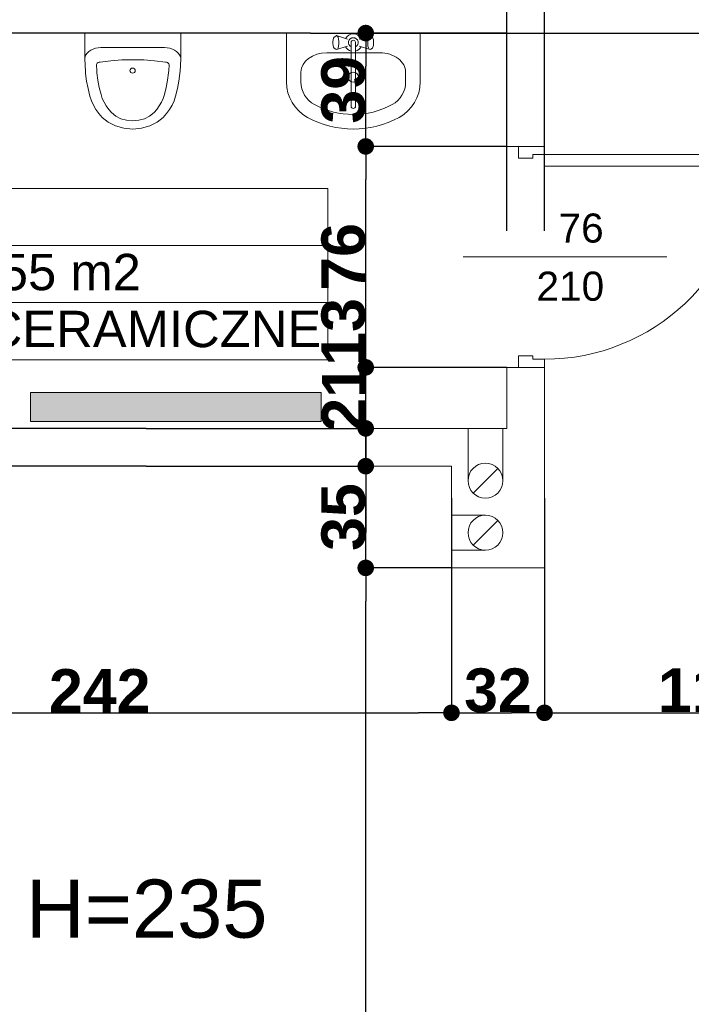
# Model space of a CAD drawing. Header units: millimetres. Extents: x 183299 to 1018155, y -286688 to 171278.
# Tile 38 of 100: x 372524 to 374835, y -89300 to -85913. Entities that reach past the tile are written whole.
import ezdxf
from ezdxf.enums import TextEntityAlignment as Align

# ---------------------------------------------------------------- set-up
doc = ezdxf.new("R2010")
doc.units = ezdxf.units.MM
doc.header["$MEASUREMENT"] = 0
for name, color, linetype in [('Drzwi ArchiCAD', 7, 'Continuous'), ('Elementy Modelu - Strefy', 7, 'Continuous'), ('inwentaryzacja_sciany', 7, 'Continuous'), ('inwentaryzacja_wyposazenie_sanitarne', 7, 'Continuous'), ('Konstrukcja - Słupy', 7, 'Continuous'), ('Wymiarowanie - Ogólne', 7, 'Continuous'), ('Znaczniki Drzwi', 7, 'Continuous')]:
    doc.layers.add(name, color=color, linetype=linetype)
for name, color, linetype, lineweight in [('Drzwi ArchiCAD_Nr_Pióra__1', 7, 'Continuous', 13), ('Elementy Modelu - Strefy_Nr_Pióra__6', 250, 'Continuous', 18), ('grzejniki_Nr_Pióra__20', 1, 'Continuous', 0), ('inwentaryzacja_opisy_Nr_Pióra__20', 1, 'Continuous', 0), ('inwentaryzacja_sciany_Nr_Pióra__1', 7, 'Continuous', 13), ('inwentaryzacja_wentylacja_Nr_Pióra__20', 1, 'Continuous', 0), ('inwentaryzacja_wyposazenie_sanitarne_Nr_Pióra__1', 7, 'Continuous', 13), ('Konstrukcja - Słupy_Nr_Pióra__1', 7, 'Continuous', 13), ('Znaczniki Drzwi_Nr_Pióra__1', 7, 'Continuous', 13), ('Znaczniki Drzwi_Nr_Pióra__7', 7, 'Continuous', 35)]:
    doc.layers.add(name, color=color, linetype=linetype, lineweight=lineweight)
doc.layers.add('Drzwi ArchiCAD_Nr_Pióra__23', color=7, linetype='Continuous', lineweight=20, true_color=0xff6600)
doc.layers.add('Drzwi ArchiCAD_Nr_Pióra__3', color=7, linetype='Continuous', lineweight=18, true_color=0xff6600)
doc.styles.add('GENERATED_STYLE_1', font='arial.ttf')
doc.styles.add('GENERATED_STYLE_2', font='arialbd.ttf')
doc.styles.get("Standard").update_dxf_attribs({"font": 'txt', "bigfont": 'BIGFONT.SHX'})
doc.dimstyles.new('GENERATED_STYLE__1', dxfattribs={"dimtxt": 150, "dimasz": 114, "dimexe": 0.18, "dimexo": 0, "dimgap": 0.09, "dimtad": 1, "dimtih": 1, "dimtoh": 1, "dimdec": 0, "dimlfac": 0.1, "dimzin": 0, "dimdsep": 46, "dimtxsty": 'GENERATED_STYLE_2', "dimblk": 'ARROWHEAD_11', "dimblk1": 'ARROWHEAD_11', "dimblk2": 'ARROWHEAD_11', "dimcen": 0.09, "dimclrd": 256, "dimclre": 256, "dimclrt": 256, "dimazin": 0, "dimtfac": 1, "dimtdec": 4, "dimtmove": 0, "dimatfit": 3, "dimfxl": 1, "dimtolj": 1, "dimtzin": 0, "dimarcsym": 0})
doc.dimstyles.new('GENERATED_STYLE__2', dxfattribs={"dimtxt": 150, "dimasz": 114, "dimexe": 0.18, "dimexo": 0, "dimgap": 0.09, "dimtad": 1, "dimdec": 0, "dimlfac": 0.1, "dimzin": 0, "dimdsep": 46, "dimtxsty": 'GENERATED_STYLE_2', "dimblk": 'ARROWHEAD_11', "dimblk1": 'ARROWHEAD_11', "dimblk2": 'ARROWHEAD_11', "dimcen": 0.09, "dimclrd": 256, "dimclre": 256, "dimclrt": 256, "dimazin": 0, "dimtfac": 1, "dimtdec": 4, "dimtmove": 0, "dimatfit": 3, "dimfxl": 1, "dimtolj": 1, "dimtzin": 0, "dimarcsym": 0})

# ---------------------------------------------------------------- blocks, each defined once
blk = doc.blocks.new('WC_J.2_169_2', base_point=(197472.7, -86789.5))
at = {"layer": 'Elementy Modelu - Strefy_Nr_Pióra__6', "linetype": 'Continuous'}
for p, q in [((196703.9, -86593), (198241.6, -86593)), ((196703.9, -86789.5), (196703.9, -86593)), ((198241.6, -86593), (198241.6, -86789.5)), ((198241.6, -86789.5), (196703.9, -86789.5)), ((196703.9, -86789.5), (198241.6, -86789.5)), ((196703.9, -86985.9), (196703.9, -86789.5)), ((198241.6, -86789.5), (198241.6, -86985.9)), ((198241.6, -86985.9), (196703.9, -86985.9)), ((196703.9, -86985.9), (198241.6, -86985.9)), ((196703.9, -87182.3), (196703.9, -86985.9)), ((198241.6, -86985.9), (198241.6, -87182.3)), ((198241.6, -87182.3), (196703.9, -87182.3))]:
    blk.add_line(p, q, dxfattribs=at)
at = {"linetype": 'Continuous', "flags": 1}
for tag in ['ROOM_AREA', 'ROOM_PERIM', 'ROOM_WALLS_SURF', 'ROOM_DOORS_SURF', 'ROOM_WINDS_SURF', 'ROOM_BASELEV', 'ROOM_HEIGHT', 'ROOM_NET_AREA', 'ROOM_REDUCED_AREA', 'ROOM_CALC_AREA', 'ROOM_VOLUME']:
    blk.add_attdef(tag, text='', height=2000, dxfattribs=at).set_placement((197472.7, -87822.6), align=Align.BOTTOM_LEFT)
at = {"layer": 'Elementy Modelu - Strefy_Nr_Pióra__6', "linetype": 'Continuous', "insert": (196753.9, -86818), "char_height": 125, "attachment_point": 1, "style": 'GENERATED_STYLE_1'}
blk.add_mtext('{A: 3,55 m2}', dxfattribs=at)
at = {"layer": 'Elementy Modelu - Strefy_Nr_Pióra__6', "style": 'GENERATED_STYLE_1'}
for tag, p in [('ROOM_NAME', (196703.9, -86587.1)), ('ROOM_NUMBER', (196753.9, -86783.6)), ('basec', (196753.9, -87176.4))]:
    blk.add_attdef(tag, text='', height=125, dxfattribs=at).set_placement(p, align=Align.BOTTOM_LEFT)
blk = doc.blocks.new('Ściana_272_2', base_point=(200117.1, -86058.5))
at = {"layer": 'inwentaryzacja_sciany_Nr_Pióra__1', "linetype": 'Continuous'}
for p, q in [((196247.1, -86058.5), (198857.1, -86058.5)), ((198987.1, -86058.5), (200117.1, -86058.5))]:
    blk.add_line(p, q, dxfattribs=at)
blk = doc.blocks.new('Ściana_270_2', base_point=(196247.1, -87418.5))
at = {"layer": 'inwentaryzacja_sciany_Nr_Pióra__1', "linetype": 'Continuous'}
for p, q in [((198667.1, -87418.5), (196247.1, -87418.5)), ((196247.1, -87548.5), (198667.1, -87548.5))]:
    blk.add_line(p, q, dxfattribs=at)
blk = doc.blocks.new('Ściana_269_2', base_point=(198987.1, -87898.5))
at = {"layer": 'inwentaryzacja_sciany_Nr_Pióra__1', "linetype": 'Continuous'}
for p, q in [((198857.1, -87418.5), (198667.1, -87418.5)), ((198987.1, -87898.5), (198987.1, -87418.5)), ((198667.1, -87548.5), (198667.1, -87898.5)), ((198667.1, -87898.5), (198987.1, -87898.5))]:
    blk.add_line(p, q, dxfattribs=at)
blk = doc.blocks.new('D1 Drzwi proste 12_132')
at = {"layer": 'Drzwi ArchiCAD_Nr_Pióra__1', "linetype": 'Continuous'}
for p, q in [((-380, 0), (-380, -90)), ((380, 0), (380, -90))]:
    blk.add_line(p, q, dxfattribs=at)
at = {"layer": 'Drzwi ArchiCAD_Nr_Pióra__23', "linetype": 'Continuous'}
for p, q in [((-352, 0), (-380, 0)), ((-380, 0), (-380, -90)), ((-352, -40), (-352, 0)), ((380, 0), (352, 0)), ((352, 0), (352, -40)), ((380, -90), (380, 0)), ((-340, -40), (-352, -40)), ((-340, -90), (-340, -40)), ((352, -40), (340, -40)), ((340, -40), (340, -90)), ((-380, -90), (-340, -90)), ((340, -90), (380, -90))]:
    blk.add_line(p, q, dxfattribs=at)
at = {"layer": 'Drzwi ArchiCAD_Nr_Pióra__3', "linetype": 'Continuous'}
for p, q in [((352, 704), (312, 704)), ((312, 704), (312, 0)), ((352, 0), (352, 704)), ((312, 0), (352, 0))]:
    blk.add_line(p, q, dxfattribs=at)
blk.add_arc((352, 0), 704, 93.2572, 180, dxfattribs=at)
blk = doc.blocks.new('Znacznik O 12_157')
at = {"layer": 'Znaczniki Drzwi_Nr_Pióra__1', "linetype": 'Continuous'}
blk.add_line((0, -551.4), (0, 150), dxfattribs=at)
at = {"layer": 'Znaczniki Drzwi_Nr_Pióra__7', "linetype": 'Continuous', "char_height": 100, "attachment_point": 7, "rotation": 270, "style": 'GENERATED_STYLE_1'}
for s, insert in [('{210}', (-152.1, -102.3)), ('{76}', (47.9, -178.2))]:
    blk.add_mtext(s, dxfattribs=dict(at, insert=insert))
blk = doc.blocks.new('Ściana_266_2', base_point=(198987.1, -87418.5))
at = {"layer": 'inwentaryzacja_sciany_Nr_Pióra__1', "linetype": 'Continuous'}
for p, q in [((198857.1, -86058.5), (198857.1, -86448.5)), ((198987.1, -86448.5), (198987.1, -86058.5)), ((198897.1, -86448.5), (198857.1, -86448.5)), ((198987.1, -86448.5), (198897.1, -86448.5)), ((198897.1, -87208.5), (198857.1, -87208.5)), ((198857.1, -87208.5), (198857.1, -87418.5)), ((198987.1, -87208.5), (198897.1, -87208.5)), ((198987.1, -87418.5), (198987.1, -87208.5))]:
    blk.add_line(p, q, dxfattribs=at)
at = {"layer": 'Drzwi ArchiCAD', "linetype": 'Continuous', "xscale": -1, "rotation": 270}
blk.add_blockref('D1 Drzwi proste 12_132', (198987.1, -86828.5), dxfattribs=at)
at = {"layer": 'Znaczniki Drzwi', "rotation": 90}
blk.add_blockref('Znacznik O 12_157', (198857.1, -86828.5), dxfattribs=at)
blk = doc.blocks.new('Słup_283_2', base_point=(198783.9, -87777.3))
at = {"layer": 'Konstrukcja - Słupy_Nr_Pióra__1', "linetype": 'Continuous'}
blk.add_line((198741.4, -87819.7), (198826.3, -87734.8), dxfattribs=at)
blk.add_circle((198783.9, -87777.3), 60, dxfattribs=at)
blk = doc.blocks.new('Słup_284_2', base_point=(198783.9, -87598.5))
at = {"layer": 'Konstrukcja - Słupy_Nr_Pióra__1', "linetype": 'Continuous'}
blk.add_line((198741.4, -87640.9), (198826.3, -87556), dxfattribs=at)
blk.add_circle((198783.9, -87598.5), 60, dxfattribs=at)
blk = doc.blocks.new('Umywalka 01 12_18')
at = {"layer": 'inwentaryzacja_wyposazenie_sanitarne_Nr_Pióra__1', "linetype": 'Continuous'}
for p, q in [((-230, 0), (-230, -168)), ((230, 0), (-230, 0)), ((230, 0), (230, -168)), ((-69.1, -22.7), (-70, -29.2)), ((-70, -29.2), (-70, -36.2)), ((-67.6, -17.4), (-69.1, -22.7)), ((-65.6, -13.9), (-67.6, -17.4)), ((-60.4, -10.1), (-65.6, -13.9)), ((-57.6, -8.7), (-60.4, -10.1)), ((-54.8, -10.1), (-57.6, -8.7)), ((-20.1, -20.7), (-57.6, -8.7)), ((-52.3, -14.3), (-54.8, -10.1)), ((-50.5, -20.7), (-52.3, -14.3)), ((-49.5, -28.5), (-50.5, -20.7)), ((-49.5, -36.9), (-49.5, -28.5)), ((-7.9, -31.3), (-7.9, -251.6)), ((7.9, -251.6), (7.9, -31.3)), ((20.1, -20.7), (57.6, -8.7)), ((50.5, -20.7), (49.5, -28.5)), ((49.5, -28.5), (49.5, -36.9)), ((52.3, -14.3), (50.5, -20.7)), ((54.8, -10.1), (52.3, -14.3)), ((57.6, -8.7), (54.8, -10.1)), ((60.4, -10.1), (57.6, -8.7)), ((60.4, -10.1), (65.6, -13.9)), ((67.6, -17.4), (65.6, -13.9)), ((69.1, -22.7), (67.6, -17.4)), ((70, -29.2), (69.1, -22.7)), ((70, -36.2), (70, -29.2)), ((-91.1, -67.7), (-91.1, -67.7)), ((91.1, -67.7), (-91.1, -67.7)), ((-70, -36.2), (-69.1, -42.7)), ((-69.1, -42.7), (-67.6, -48)), ((-67.6, -48), (-65.6, -51.5)), ((-60.4, -55.3), (-65.6, -51.5)), ((-60.4, -55.3), (-57.6, -56.7)), ((-20.1, -44.7), (-57.6, -56.7)), ((-57.6, -56.7), (-54.8, -55.3)), ((-54.8, -55.3), (-52.3, -51.1)), ((-52.3, -51.1), (-50.5, -44.7)), ((-50.5, -44.7), (-49.5, -36.9)), ((20.1, -44.7), (57.6, -56.7)), ((49.5, -36.9), (50.5, -44.7)), ((50.5, -44.7), (52.3, -51.1)), ((52.3, -51.1), (54.8, -55.3)), ((54.8, -55.3), (57.6, -56.7)), ((57.6, -56.7), (60.4, -55.3)), ((60.4, -55.3), (65.6, -51.5)), ((65.6, -51.5), (67.6, -48)), ((67.6, -48), (69.1, -42.7)), ((69.1, -42.7), (70, -36.2)), ((-180, -134.4), (-180, -168)), ((180, -134.4), (180, -168))]:
    blk.add_line(p, q, dxfattribs=at)
blk.add_circle((0, -151.9), 17.5, dxfattribs=at)
for centre, radius, start, end in [((0, -32.7), 30, 27.9765, 152.0235), ((0, -32.7), 16.8, 298.0549, 241.9451), ((0, -32.7), 8, 10, 170), ((0, -32.7), 30, 207.9765, 254.7747), ((0, -32.7), 30, 285.2253, 332.0235), ((-91.1, -168), 138.9, 180, 241.5254), ((-91.1, -168), 88.9, 180, 241.5254), ((91.1, -168), 88.9, 298.4746, 0), ((91.1, -168), 138.9, 298.4746, 0), ((0, 0), 280, 241.5254, 298.4746), ((0, -251.6), 7.88, 180, 0), ((0, 0), 330, 241.5254, 298.4746)]:
    blk.add_arc(centre, radius, start, end, dxfattribs=at)
for centre, major_axis, start_param, end_param in [((-91.1, -134.4), (88.9, 0), 1.570796, 3.141593), ((91.1, -134.4), (-88.9, 0), 3.141593, 4.712389)]:
    blk.add_ellipse(centre, major_axis=major_axis, ratio=0.750558, start_param=start_param, end_param=end_param, dxfattribs=at)
blk = doc.blocks.new('Pisuar 01 12_4')
at = {"layer": 'inwentaryzacja_wyposazenie_sanitarne_Nr_Pióra__1', "linetype": 'Continuous'}
for p, q in [((0, 330.2), (0, 306.4)), ((0, 330.2), (330.2, 330.2)), ((0, 306.4), (0, 283.4)), ((330.2, 330.2), (330.2, 286.8)), ((0, 283.4), (0, 279.1)), ((0, 279.1), (0, 246)), ((14.2, 267), (21, 271.6)), ((21, 271.6), (28.8, 275.4)), ((28.8, 275.4), (37.3, 278.1)), ((37.3, 278.1), (46.4, 279.8)), ((46.4, 279.8), (55.7, 280.3)), ((55.7, 280.3), (274.4, 280.3)), ((274.4, 280.3), (283.8, 279.8)), ((283.8, 279.8), (292.8, 278.1)), ((292.8, 278.1), (301.4, 275.4)), ((301.4, 275.4), (309.2, 271.6)), ((309.2, 271.6), (316, 267)), ((330.2, 286.8), (330.2, 279.1)), ((330.2, 279.1), (330.2, 246)), ((0, 242.7), (1.3, 249.3)), ((0, 246), (0, 242.7)), ((0, 242.7), (0.9, 218.2)), ((1.3, 249.3), (4.2, 255.7)), ((4.2, 255.7), (8.5, 261.7)), ((8.5, 261.7), (14.2, 267)), ((89.8, 235.1), (127.4, 237.8)), ((127.4, 237.8), (138, 238)), ((138, 238), (192.1, 238)), ((192.1, 238), (202.8, 237.8)), ((202.8, 237.8), (240.4, 235.1)), ((316, 267), (321.6, 261.7)), ((321.6, 261.7), (326, 255.7)), ((326, 255.7), (328.8, 249.3)), ((328.8, 249.3), (330.2, 242.7)), ((329.3, 218.2), (330.1, 243.1)), ((330.2, 246), (330.2, 242.7)), ((0.9, 218.2), (2.3, 199.6)), ((39.9, 219.3), (40.2, 221.9)), ((41.3, 201.2), (39.9, 219.3)), ((40.2, 221.9), (41.4, 224.4)), ((41.4, 224.4), (43.3, 226.6)), ((43.3, 226.6), (45.9, 228.5)), ((45.9, 228.5), (49.1, 229.8)), ((49.1, 229.8), (52.5, 230.6)), ((52.5, 230.6), (89.8, 235.1)), ((240.4, 235.1), (277.7, 230.6)), ((277.7, 230.6), (281.1, 229.8)), ((281.1, 229.8), (284.3, 228.5)), ((284.3, 228.5), (286.9, 226.6)), ((286.9, 226.6), (288.8, 224.4)), ((288.8, 224.4), (290, 221.9)), ((290.3, 219.3), (288.9, 201.2)), ((290, 221.9), (290.3, 219.3)), ((327.9, 199.6), (329.3, 218.2)), ((2.3, 199.6), (3.1, 191)), ((3.1, 191), (6.6, 165)), ((42, 193.2), (41.3, 201.2)), ((45.4, 168.2), (42, 193.2)), ((288.2, 193.2), (284.8, 168.2)), ((288.9, 201.2), (288.2, 193.2)), ((323.6, 165), (327.1, 191)), ((327.1, 191), (327.9, 199.6)), ((6.6, 165), (11.5, 139.1)), ((11.5, 139.1), (17.7, 113.4)), ((50.1, 143.4), (45.4, 168.2)), ((56, 119), (50.1, 143.4)), ((280.1, 143.4), (274.2, 119)), ((284.8, 168.2), (280.1, 143.4)), ((312.5, 113.4), (318.7, 139.1)), ((318.7, 139.1), (323.6, 165)), ((17.7, 113.4), (22.8, 97.7)), ((60.4, 105.3), (56, 119)), ((66.3, 92.2), (60.4, 105.3)), ((269.8, 105.3), (263.9, 92.2)), ((274.2, 119), (269.8, 105.3)), ((307.4, 97.7), (312.5, 113.4)), ((22.8, 97.7), (29.7, 82.5)), ((29.7, 82.5), (38.3, 67.7)), ((73.7, 79.6), (66.3, 92.2)), ((82.4, 67.4), (73.7, 79.6)), ((256.5, 79.6), (247.8, 67.4)), ((263.9, 92.2), (256.5, 79.6)), ((291.9, 67.7), (300.5, 82.5)), ((300.5, 82.5), (307.4, 97.7)), ((38.3, 67.7), (48.5, 53.5)), ((48.5, 53.5), (60.3, 40)), ((60.3, 40), (80.8, 23.3)), ((91.7, 56.8), (82.4, 67.4)), ((107, 44.3), (91.7, 56.8)), ((124.5, 35.6), (107, 44.3)), ((144.2, 30.1), (124.5, 35.6)), ((205.7, 35.6), (186, 30.1)), ((223.2, 44.3), (205.7, 35.6)), ((238.5, 56.8), (223.2, 44.3)), ((247.8, 67.4), (238.5, 56.8)), ((249.4, 23.3), (269.9, 40)), ((269.9, 40), (281.7, 53.5)), ((281.7, 53.5), (291.9, 67.7)), ((80.8, 23.3), (106, 10.6)), ((106, 10.6), (134.7, 2.7)), ((134.7, 2.7), (165.1, 0)), ((165.1, 28.3), (144.2, 30.1)), ((186, 30.1), (165.1, 28.3)), ((165.1, 0), (195.5, 2.7)), ((195.5, 2.7), (224.2, 10.6)), ((224.2, 10.6), (249.4, 23.3))]:
    blk.add_line(p, q, dxfattribs=at)
blk.add_ellipse((165.5, 201), major_axis=(9.27, 0), ratio=0.93164, dxfattribs=at)
blk = doc.blocks.new('ARROWHEAD_11')
at = {"linetype": 'Continuous'}
blk.add_line((0, 0), (-1, 0), dxfattribs=at)
at = {"linetype": 'Continuous', "const_width": 0.25, "flags": 128}
blk.add_lwpolyline([(-0.125, 0, 1), (0.125, 0, 1)], format="xyb", close=True, dxfattribs=at)
blk = doc.blocks.new('*D6896')
at = {"layer": 'Defpoints', "color": 0}
for p in [(369911.2, -87449), (372959.9, -87449), (373019.9, -91329)]:
    blk.add_point(p, dxfattribs=at)
at = {"layer": 'Wymiarowanie - Ogólne', "linetype": 'Continuous', "lineweight": -2}
for p, q in [((372959.9, -87449), (369911, -87449)), ((369911.2, -91215), (369911.2, -87563)), ((373019.9, -91329), (369911, -91329))]:
    blk.add_line(p, q, dxfattribs=at)
at = {"layer": 'Wymiarowanie - Ogólne', "lineweight": -2, "xscale": 114, "yscale": 114, "zscale": 114}
for p, rotation in [((369911.2, -87449), 90), ((369911.2, -91329), 270)]:
    blk.add_blockref('ARROWHEAD_11', p, dxfattribs=dict(at, rotation=rotation))
at = {"layer": 'Wymiarowanie - Ogólne', "insert": (369834.4, -89389), "char_height": 150, "attachment_point": 5, "rotation": 90, "style": 'GENERATED_STYLE_2'}
blk.add_mtext('\\A1;388', dxfattribs=at)
blk = doc.blocks.new('*D6897')
at = {"layer": 'Defpoints', "color": 0}
for p in [(369911.2, -87319), (372959.9, -87319), (372959.9, -87449)]:
    blk.add_point(p, dxfattribs=at)
at = {"layer": 'Wymiarowanie - Ogólne', "linetype": 'Continuous', "lineweight": -2}
for p, q in [((369911.2, -87205), (369911.2, -86883.6)), ((372959.9, -87319), (369911, -87319)), ((369911.2, -87449), (369911.2, -87319)), ((372959.9, -87449), (369911, -87449)), ((369911.2, -87563), (369911.2, -87677))]:
    blk.add_line(p, q, dxfattribs=at)
at = {"layer": 'Wymiarowanie - Ogólne', "lineweight": -2, "xscale": 114, "yscale": 114, "zscale": 114}
for p, rotation in [((369911.2, -87319), 270), ((369911.2, -87449), 90)]:
    blk.add_blockref('ARROWHEAD_11', p, dxfattribs=dict(at, rotation=rotation))
at = {"layer": 'Wymiarowanie - Ogólne', "insert": (369834.6, -86987.3), "char_height": 150, "attachment_point": 5, "rotation": 90, "style": 'GENERATED_STYLE_2'}
blk.add_mtext('\\A1;13', dxfattribs=at)
blk = doc.blocks.new('*D6898')
at = {"layer": 'Defpoints', "color": 0}
for p in [(369911.2, -85959), (373524.9, -85959), (372959.9, -87319)]:
    blk.add_point(p, dxfattribs=at)
at = {"layer": 'Wymiarowanie - Ogólne', "linetype": 'Continuous', "lineweight": -2}
for p, q in [((373524.9, -85959), (369911, -85959)), ((369911.2, -87205), (369911.2, -86073)), ((372959.9, -87319), (369911, -87319))]:
    blk.add_line(p, q, dxfattribs=at)
at = {"layer": 'Wymiarowanie - Ogólne', "lineweight": -2, "xscale": 114, "yscale": 114, "zscale": 114}
for p, rotation in [((369911.2, -85959), 90), ((369911.2, -87319), 270)]:
    blk.add_blockref('ARROWHEAD_11', p, dxfattribs=dict(at, rotation=rotation))
at = {"layer": 'Wymiarowanie - Ogólne', "insert": (369834.6, -86639), "char_height": 150, "attachment_point": 5, "rotation": 90, "style": 'GENERATED_STYLE_2'}
blk.add_mtext('\\A1;136', dxfattribs=at)
blk = doc.blocks.new('*D6899')
at = {"layer": 'Defpoints', "color": 0}
for p in [(369911.2, -85499), (373524.9, -85499), (373524.9, -85959)]:
    blk.add_point(p, dxfattribs=at)
at = {"layer": 'Wymiarowanie - Ogólne', "linetype": 'Continuous', "lineweight": -2}
for p, q in [((373524.9, -85499), (369911, -85499)), ((369911.2, -85845), (369911.2, -85613)), ((373524.9, -85959), (369911, -85959))]:
    blk.add_line(p, q, dxfattribs=at)
at = {"layer": 'Wymiarowanie - Ogólne', "lineweight": -2, "xscale": 114, "yscale": 114, "zscale": 114}
for p, rotation in [((369911.2, -85499), 90), ((369911.2, -85959), 270)]:
    blk.add_blockref('ARROWHEAD_11', p, dxfattribs=dict(at, rotation=rotation))
at = {"layer": 'Wymiarowanie - Ogólne', "insert": (369834.6, -85729), "char_height": 150, "attachment_point": 5, "rotation": 90, "style": 'GENERATED_STYLE_2'}
blk.add_mtext('\\A1;46', dxfattribs=at)
blk = doc.blocks.new('*D6907')
at = {"layer": 'Defpoints', "color": 0}
for p in [(374199.9, -84668), (374199.9, -86639), (371589.9, -88874)]:
    blk.add_point(p, dxfattribs=at)
at = {"layer": 'Wymiarowanie - Ogólne', "linetype": 'Continuous', "lineweight": -2}
for p, q in [((371589.9, -88874), (371589.9, -84667.8)), ((371703.9, -84668), (374085.9, -84668)), ((374199.9, -86639), (374199.9, -84667.8))]:
    blk.add_line(p, q, dxfattribs=at)
at = {"layer": 'Wymiarowanie - Ogólne', "lineweight": -2, "xscale": 114, "yscale": 114, "zscale": 114, "rotation": 180}
blk.add_blockref('ARROWHEAD_11', (371589.9, -84668), dxfattribs=at)
at = {"layer": 'Wymiarowanie - Ogólne', "lineweight": -2, "xscale": 114, "yscale": 114, "zscale": 114}
blk.add_blockref('ARROWHEAD_11', (374199.9, -84668), dxfattribs=at)
at = {"layer": 'Wymiarowanie - Ogólne', "insert": (372894.9, -84591.4), "char_height": 150, "attachment_point": 5, "style": 'GENERATED_STYLE_2'}
blk.add_mtext('\\A1;261', dxfattribs=at)
blk = doc.blocks.new('*D6908')
at = {"layer": 'Defpoints', "color": 0}
for p in [(374329.9, -84668), (374199.9, -86639), (374329.9, -86639)]:
    blk.add_point(p, dxfattribs=at)
at = {"layer": 'Wymiarowanie - Ogólne', "linetype": 'Continuous', "lineweight": -2}
for p, q in [((374085.9, -84668), (373971.9, -84668)), ((374199.9, -86639), (374199.9, -84667.8)), ((374199.9, -84668), (374329.9, -84668)), ((374329.9, -86639), (374329.9, -84667.8)), ((374443.9, -84668), (374765.4, -84668))]:
    blk.add_line(p, q, dxfattribs=at)
at = {"layer": 'Wymiarowanie - Ogólne', "lineweight": -2, "xscale": 114, "yscale": 114, "zscale": 114}
blk.add_blockref('ARROWHEAD_11', (374199.9, -84668), dxfattribs=at)
at = {"layer": 'Wymiarowanie - Ogólne', "lineweight": -2, "xscale": 114, "yscale": 114, "zscale": 114, "rotation": 180}
blk.add_blockref('ARROWHEAD_11', (374329.9, -84668), dxfattribs=at)
at = {"layer": 'Wymiarowanie - Ogólne', "insert": (374661.7, -84591.4), "char_height": 150, "attachment_point": 5, "style": 'GENERATED_STYLE_2'}
blk.add_mtext('\\A1;13', dxfattribs=at)
blk = doc.blocks.new('*D6909')
at = {"layer": 'Defpoints', "color": 0}
for p in [(375459.9, -84668), (374329.9, -86639), (375459.9, -88874)]:
    blk.add_point(p, dxfattribs=at)
at = {"layer": 'Wymiarowanie - Ogólne', "linetype": 'Continuous', "lineweight": -2}
for p, q in [((374329.9, -86639), (374329.9, -84667.8)), ((374443.9, -84668), (375345.9, -84668)), ((375459.9, -88874), (375459.9, -84667.8))]:
    blk.add_line(p, q, dxfattribs=at)
at = {"layer": 'Wymiarowanie - Ogólne', "lineweight": -2, "xscale": 114, "yscale": 114, "zscale": 114, "rotation": 180}
blk.add_blockref('ARROWHEAD_11', (374329.9, -84668), dxfattribs=at)
at = {"layer": 'Wymiarowanie - Ogólne', "lineweight": -2, "xscale": 114, "yscale": 114, "zscale": 114}
blk.add_blockref('ARROWHEAD_11', (375459.9, -84668), dxfattribs=at)
at = {"layer": 'Wymiarowanie - Ogólne', "insert": (374894.9, -84591.4), "char_height": 150, "attachment_point": 5, "style": 'GENERATED_STYLE_2'}
blk.add_mtext('\\A1;113', dxfattribs=at)
blk = doc.blocks.new('*D6911')
at = {"layer": 'Defpoints', "color": 0}
for p in [(375919.9, -84368), (371129.9, -88874), (375919.9, -88874)]:
    blk.add_point(p, dxfattribs=at)
at = {"layer": 'Wymiarowanie - Ogólne', "linetype": 'Continuous', "lineweight": -2}
for p, q in [((371129.9, -88874), (371129.9, -84367.8)), ((371243.9, -84368), (375805.9, -84368)), ((375919.9, -88874), (375919.9, -84367.8))]:
    blk.add_line(p, q, dxfattribs=at)
at = {"layer": 'Wymiarowanie - Ogólne', "lineweight": -2, "xscale": 114, "yscale": 114, "zscale": 114, "rotation": 180}
blk.add_blockref('ARROWHEAD_11', (371129.9, -84368), dxfattribs=at)
at = {"layer": 'Wymiarowanie - Ogólne', "lineweight": -2, "xscale": 114, "yscale": 114, "zscale": 114}
blk.add_blockref('ARROWHEAD_11', (375919.9, -84368), dxfattribs=at)
at = {"layer": 'Wymiarowanie - Ogólne', "insert": (373524.9, -84291.2), "char_height": 150, "attachment_point": 5, "style": 'GENERATED_STYLE_2'}
blk.add_mtext('\\A1;479', dxfattribs=at)
blk = doc.blocks.new('*D6913')
at = {"layer": 'Defpoints', "color": 0}
for p in [(373524.9, -85959), (377024.1, -85959), (374954.9, -91419)]:
    blk.add_point(p, dxfattribs=at)
at = {"layer": 'Wymiarowanie - Ogólne', "linetype": 'Continuous', "lineweight": -2}
for p, q in [((373524.9, -85959), (377024.3, -85959)), ((377024.1, -91305), (377024.1, -86073)), ((374954.9, -91419), (377024.3, -91419))]:
    blk.add_line(p, q, dxfattribs=at)
at = {"layer": 'Wymiarowanie - Ogólne', "lineweight": -2, "xscale": 114, "yscale": 114, "zscale": 114}
for p, rotation in [((377024.1, -85959), 90), ((377024.1, -91419), 270)]:
    blk.add_blockref('ARROWHEAD_11', p, dxfattribs=dict(at, rotation=rotation))
at = {"layer": 'Wymiarowanie - Ogólne', "insert": (376947.5, -88689), "char_height": 150, "attachment_point": 5, "rotation": 90, "style": 'GENERATED_STYLE_2'}
blk.add_mtext('\\A1;546', dxfattribs=at)
blk = doc.blocks.new('*D6914')
at = {"layer": 'Defpoints', "color": 0}
for p in [(373524.9, -85499), (377024.1, -85499), (373524.9, -85959)]:
    blk.add_point(p, dxfattribs=at)
at = {"layer": 'Wymiarowanie - Ogólne', "linetype": 'Continuous', "lineweight": -2}
for p, q in [((373524.9, -85499), (377024.3, -85499)), ((377024.1, -85845), (377024.1, -85613)), ((373524.9, -85959), (377024.3, -85959))]:
    blk.add_line(p, q, dxfattribs=at)
at = {"layer": 'Wymiarowanie - Ogólne', "lineweight": -2, "xscale": 114, "yscale": 114, "zscale": 114}
for p, rotation in [((377024.1, -85499), 90), ((377024.1, -85959), 270)]:
    blk.add_blockref('ARROWHEAD_11', p, dxfattribs=dict(at, rotation=rotation))
at = {"layer": 'Wymiarowanie - Ogólne', "insert": (376947.5, -85729), "char_height": 150, "attachment_point": 5, "rotation": 90, "style": 'GENERATED_STYLE_2'}
blk.add_mtext('\\A1;46', dxfattribs=at)
blk = doc.blocks.new('*D6920')
at = {"layer": 'Defpoints', "color": 0}
for p in [(371589.9, -88874), (375459.9, -88874), (375459.9, -93481.8)]:
    blk.add_point(p, dxfattribs=at)
at = {"layer": 'Wymiarowanie - Ogólne', "linetype": 'Continuous', "lineweight": -2}
for p, q in [((371589.9, -88874), (371589.9, -93482)), ((375459.9, -88874), (375459.9, -93482)), ((371703.9, -93481.8), (375345.9, -93481.8))]:
    blk.add_line(p, q, dxfattribs=at)
at = {"layer": 'Wymiarowanie - Ogólne', "lineweight": -2, "xscale": 114, "yscale": 114, "zscale": 114, "rotation": 180}
blk.add_blockref('ARROWHEAD_11', (371589.9, -93481.8), dxfattribs=at)
at = {"layer": 'Wymiarowanie - Ogólne', "lineweight": -2, "xscale": 114, "yscale": 114, "zscale": 114}
blk.add_blockref('ARROWHEAD_11', (375459.9, -93481.8), dxfattribs=at)
at = {"layer": 'Wymiarowanie - Ogólne', "insert": (373524.9, -93405), "char_height": 150, "attachment_point": 5, "style": 'GENERATED_STYLE_2'}
blk.add_mtext('\\A1;387', dxfattribs=at)
blk = doc.blocks.new('*D6928')
at = {"layer": 'Defpoints', "color": 0}
for p in [(371589.9, -87449), (374009.9, -87559), (374009.9, -88297.5)]:
    blk.add_point(p, dxfattribs=at)
at = {"layer": 'Wymiarowanie - Ogólne', "linetype": 'Continuous', "lineweight": -2}
for p, q in [((371589.9, -87449), (371589.9, -88297.7)), ((374009.9, -87559), (374009.9, -88297.7)), ((371703.9, -88297.5), (373895.9, -88297.5))]:
    blk.add_line(p, q, dxfattribs=at)
at = {"layer": 'Wymiarowanie - Ogólne', "lineweight": -2, "xscale": 114, "yscale": 114, "zscale": 114, "rotation": 180}
blk.add_blockref('ARROWHEAD_11', (371589.9, -88297.5), dxfattribs=at)
at = {"layer": 'Wymiarowanie - Ogólne', "lineweight": -2, "xscale": 114, "yscale": 114, "zscale": 114}
blk.add_blockref('ARROWHEAD_11', (374009.9, -88297.5), dxfattribs=at)
at = {"layer": 'Wymiarowanie - Ogólne', "insert": (372799.9, -88222.2), "char_height": 150, "attachment_point": 5, "style": 'GENERATED_STYLE_2'}
blk.add_mtext('\\A1;242', dxfattribs=at)
blk = doc.blocks.new('*D6929')
at = {"layer": 'Defpoints', "color": 0}
for p in [(374009.9, -87559), (374329.9, -87559), (374329.9, -88297.5)]:
    blk.add_point(p, dxfattribs=at)
at = {"layer": 'Wymiarowanie - Ogólne', "linetype": 'Continuous', "lineweight": -2}
for p, q in [((374009.9, -87559), (374009.9, -88297.7)), ((374329.9, -87559), (374329.9, -88297.7)), ((374123.9, -88297.5), (374215.9, -88297.5))]:
    blk.add_line(p, q, dxfattribs=at)
at = {"layer": 'Wymiarowanie - Ogólne', "lineweight": -2, "xscale": 114, "yscale": 114, "zscale": 114, "rotation": 180}
blk.add_blockref('ARROWHEAD_11', (374009.9, -88297.5), dxfattribs=at)
at = {"layer": 'Wymiarowanie - Ogólne', "lineweight": -2, "xscale": 114, "yscale": 114, "zscale": 114}
blk.add_blockref('ARROWHEAD_11', (374329.9, -88297.5), dxfattribs=at)
at = {"layer": 'Wymiarowanie - Ogólne', "insert": (374169.9, -88220.9), "char_height": 150, "attachment_point": 5, "style": 'GENERATED_STYLE_2'}
blk.add_mtext('\\A1;32', dxfattribs=at)
blk = doc.blocks.new('*D6930')
at = {"layer": 'Defpoints', "color": 0}
for p in [(375459.9, -85959), (374329.9, -87559), (375459.9, -88297.5)]:
    blk.add_point(p, dxfattribs=at)
at = {"layer": 'Wymiarowanie - Ogólne', "linetype": 'Continuous', "lineweight": -2}
for p, q in [((375459.9, -85959), (375459.9, -88297.7)), ((374329.9, -87559), (374329.9, -88297.7)), ((374443.9, -88297.5), (375345.9, -88297.5))]:
    blk.add_line(p, q, dxfattribs=at)
at = {"layer": 'Wymiarowanie - Ogólne', "lineweight": -2, "xscale": 114, "yscale": 114, "zscale": 114, "rotation": 180}
blk.add_blockref('ARROWHEAD_11', (374329.9, -88297.5), dxfattribs=at)
at = {"layer": 'Wymiarowanie - Ogólne', "lineweight": -2, "xscale": 114, "yscale": 114, "zscale": 114}
blk.add_blockref('ARROWHEAD_11', (375459.9, -88297.5), dxfattribs=at)
at = {"layer": 'Wymiarowanie - Ogólne', "insert": (374894.9, -88220.9), "char_height": 150, "attachment_point": 5, "style": 'GENERATED_STYLE_2'}
blk.add_mtext('\\A1;113', dxfattribs=at)
blk = doc.blocks.new('*D6931')
at = {"layer": 'Defpoints', "color": 0}
for p in [(373714.9, -87799), (374009.9, -87799), (373779.9, -91329)]:
    blk.add_point(p, dxfattribs=at)
at = {"layer": 'Wymiarowanie - Ogólne', "linetype": 'Continuous', "lineweight": -2}
for p, q in [((374009.9, -87799), (373714.8, -87799)), ((373714.9, -91215), (373714.9, -87913)), ((373779.9, -91329), (373714.8, -91329))]:
    blk.add_line(p, q, dxfattribs=at)
at = {"layer": 'Wymiarowanie - Ogólne', "lineweight": -2, "xscale": 114, "yscale": 114, "zscale": 114}
for p, rotation in [((373714.9, -87799), 90), ((373714.9, -91329), 270)]:
    blk.add_blockref('ARROWHEAD_11', p, dxfattribs=dict(at, rotation=rotation))
at = {"layer": 'Wymiarowanie - Ogólne', "insert": (373638.4, -89564), "char_height": 150, "attachment_point": 5, "rotation": 90, "style": 'GENERATED_STYLE_2'}
blk.add_mtext('\\A1;353', dxfattribs=at)
blk = doc.blocks.new('*D6932')
at = {"layer": 'Defpoints', "color": 0}
for p in [(372959.9, -87449), (373714.9, -87449), (374009.9, -87799)]:
    blk.add_point(p, dxfattribs=at)
at = {"layer": 'Wymiarowanie - Ogólne', "linetype": 'Continuous', "lineweight": -2}
for p, q in [((372959.9, -87449), (373715.1, -87449)), ((373714.9, -87685), (373714.9, -87563)), ((374009.9, -87799), (373714.8, -87799))]:
    blk.add_line(p, q, dxfattribs=at)
at = {"layer": 'Wymiarowanie - Ogólne', "lineweight": -2, "xscale": 114, "yscale": 114, "zscale": 114}
for p, rotation in [((373714.9, -87449), 90), ((373714.9, -87799), 270)]:
    blk.add_blockref('ARROWHEAD_11', p, dxfattribs=dict(at, rotation=rotation))
at = {"layer": 'Wymiarowanie - Ogólne', "insert": (373638.4, -87624), "char_height": 150, "attachment_point": 5, "rotation": 90, "style": 'GENERATED_STYLE_2'}
blk.add_mtext('\\A1;35', dxfattribs=at)
blk = doc.blocks.new('*D6933')
at = {"layer": 'Defpoints', "color": 0}
for p in [(372959.9, -87319), (373714.9, -87319), (372959.9, -87449)]:
    blk.add_point(p, dxfattribs=at)
at = {"layer": 'Wymiarowanie - Ogólne', "linetype": 'Continuous', "lineweight": -2}
for p, q in [((373714.9, -87205), (373714.9, -86883.6)), ((372959.9, -87319), (373715.1, -87319)), ((373714.9, -87449), (373714.9, -87319)), ((372959.9, -87449), (373715.1, -87449)), ((373714.9, -87563), (373714.9, -87677))]:
    blk.add_line(p, q, dxfattribs=at)
at = {"layer": 'Wymiarowanie - Ogólne', "lineweight": -2, "xscale": 114, "yscale": 114, "zscale": 114}
for p, rotation in [((373714.9, -87319), 270), ((373714.9, -87449), 90)]:
    blk.add_blockref('ARROWHEAD_11', p, dxfattribs=dict(at, rotation=rotation))
at = {"layer": 'Wymiarowanie - Ogólne', "insert": (373638.4, -86987.3), "char_height": 150, "attachment_point": 5, "rotation": 90, "style": 'GENERATED_STYLE_2'}
blk.add_mtext('\\A1;13', dxfattribs=at)
blk = doc.blocks.new('*D6934')
at = {"layer": 'Defpoints', "color": 0}
for p in [(373714.9, -87109), (374199.9, -87109), (372959.9, -87319)]:
    blk.add_point(p, dxfattribs=at)
at = {"layer": 'Wymiarowanie - Ogólne', "linetype": 'Continuous', "lineweight": -2}
for p, q in [((373714.9, -86995), (373714.9, -86881)), ((374199.9, -87109), (373714.8, -87109)), ((373714.9, -87319), (373714.9, -87109)), ((372959.9, -87319), (373715.1, -87319)), ((373714.9, -87433), (373714.9, -87547))]:
    blk.add_line(p, q, dxfattribs=at)
at = {"layer": 'Wymiarowanie - Ogólne', "lineweight": -2, "xscale": 114, "yscale": 114, "zscale": 114}
for p, rotation in [((373714.9, -87109), 270), ((373714.9, -87319), 90)]:
    blk.add_blockref('ARROWHEAD_11', p, dxfattribs=dict(at, rotation=rotation))
at = {"layer": 'Wymiarowanie - Ogólne', "insert": (373639.6, -87214), "char_height": 150, "attachment_point": 5, "rotation": 90, "style": 'GENERATED_STYLE_2'}
blk.add_mtext('\\A1;21', dxfattribs=at)
blk = doc.blocks.new('*D6935')
at = {"layer": 'Defpoints', "color": 0}
for p in [(373714.9, -86349), (374199.9, -86349), (374199.9, -87109)]:
    blk.add_point(p, dxfattribs=at)
at = {"layer": 'Wymiarowanie - Ogólne', "linetype": 'Continuous', "lineweight": -2}
for p, q in [((374199.9, -86349), (373714.8, -86349)), ((373714.9, -86995), (373714.9, -86463)), ((374199.9, -87109), (373714.8, -87109))]:
    blk.add_line(p, q, dxfattribs=at)
at = {"layer": 'Wymiarowanie - Ogólne', "lineweight": -2, "xscale": 114, "yscale": 114, "zscale": 114}
for p, rotation in [((373714.9, -86349), 90), ((373714.9, -87109), 270)]:
    blk.add_blockref('ARROWHEAD_11', p, dxfattribs=dict(at, rotation=rotation))
at = {"layer": 'Wymiarowanie - Ogólne', "insert": (373638.4, -86729), "char_height": 150, "attachment_point": 5, "rotation": 90, "style": 'GENERATED_STYLE_2'}
blk.add_mtext('\\A1;76', dxfattribs=at)
blk = doc.blocks.new('*D6936')
at = {"layer": 'Defpoints', "color": 0}
for p in [(373714.9, -85959), (374199.9, -85959), (374199.9, -86349)]:
    blk.add_point(p, dxfattribs=at)
at = {"layer": 'Wymiarowanie - Ogólne', "linetype": 'Continuous', "lineweight": -2}
for p, q in [((374199.9, -85959), (373714.8, -85959)), ((373714.9, -86235), (373714.9, -86073)), ((374199.9, -86349), (373714.8, -86349))]:
    blk.add_line(p, q, dxfattribs=at)
at = {"layer": 'Wymiarowanie - Ogólne', "lineweight": -2, "xscale": 114, "yscale": 114, "zscale": 114}
for p, rotation in [((373714.9, -85959), 90), ((373714.9, -86349), 270)]:
    blk.add_blockref('ARROWHEAD_11', p, dxfattribs=dict(at, rotation=rotation))
at = {"layer": 'Wymiarowanie - Ogólne', "insert": (373638.2, -86154), "char_height": 150, "attachment_point": 5, "rotation": 90, "style": 'GENERATED_STYLE_2'}
blk.add_mtext('\\A1;39', dxfattribs=at)

msp = doc.modelspace()

# ---------------------------------------------------------------- hatches: boundary and pattern name
at = {"layer": 'inwentaryzacja_wentylacja_Nr_Pióra__20', "linetype": 'Continuous'}
msp.add_hatch(color=256, dxfattribs=at).paths.add_polyline_path([(372562.06385, -87195.63081), (372562.06385, -87295.63081), (373562.06385, -87295.63081), (373562.06385, -87195.63081)], flags=0)

# ---------------------------------------------------------------- linework, layer by layer
at = {"layer": 'grzejniki_Nr_Pióra__20', "linetype": 'Continuous'}
for p, q in [((372562.06385, -87295.63081), (372562.06385, -87195.63081)), ((373562.06385, -87195.63081), (372562.06385, -87195.63081)), ((373562.06385, -87195.63081), (373562.06385, -87295.63081)), ((373562.06385, -87295.63081), (372562.06385, -87295.63081))]:
    msp.add_line(p, q, dxfattribs=at)
at = {"layer": 'inwentaryzacja_sciany_Nr_Pióra__1', "linetype": 'Continuous'}
for p, q in [((374066.74789, -87499.0338), (374066.74789, -87319.0338)), ((374186.74789, -87499.0338), (374186.74789, -87319.0338)), ((374126.74789, -87617.83358), (374009.94817, -87617.83358)), ((374126.74789, -87737.83358), (374009.94817, -87737.83358))]:
    msp.add_line(p, q, dxfattribs=at)

# ---------------------------------------------------------------- block references
at = {"layer": 'Elementy Modelu - Strefy', "linetype": 'Continuous'}
ref = msp.add_blockref('WC_J.2_169_2', (372815.63581, -86690.03818), dxfattribs=at)
ref.add_attrib('ROOM_NAME', 'WC', dxfattribs={"layer": 'Elementy Modelu - Strefy_Nr_Pióra__6', "color": 5, "linetype": 'Continuous', "height": 125, "style": 'GENERATED_STYLE_1'}).set_placement((372046.77581, -86487.69582), align=Align.BOTTOM_LEFT)
ref.add_attrib('ROOM_NUMBER', 'J.2', dxfattribs={"layer": 'Elementy Modelu - Strefy_Nr_Pióra__6', "color": 5, "linetype": 'Continuous', "height": 125, "style": 'GENERATED_STYLE_1'}).set_placement((372096.77581, -86684.12439), align=Align.BOTTOM_LEFT)
ref.add_attrib('basec', 'PŁ. CERAMICZNE', dxfattribs={"layer": 'Elementy Modelu - Strefy_Nr_Pióra__6', "color": 5, "linetype": 'Continuous', "height": 125, "style": 'GENERATED_STYLE_1'}).set_placement((372096.77581, -87076.98154), align=Align.BOTTOM_LEFT)
at = {"layer": 'inwentaryzacja_sciany'}
for name, p in [('Ściana_272_2', (375459.94817, -85959.0338)), ('Ściana_266_2', (374329.94817, -87319.0338)), ('Ściana_270_2', (371589.94817, -87319.0338)), ('Ściana_269_2', (374329.94817, -87799.0338))]:
    msp.add_blockref(name, p, dxfattribs=at)
at = {"layer": 'inwentaryzacja_wyposazenie_sanitarne', "linetype": 'Continuous', "xscale": -1}
for name, p in [('Pisuar 01 12_4', (373078.38817, -86289.2338)), ('Umywalka 01 12_18', (373672.18715, -85959.0338))]:
    msp.add_blockref(name, p, dxfattribs=at)
at = {"layer": 'Konstrukcja - Słupy'}
for name, p in [('Słup_284_2', (374126.74789, -87499.0338)), ('Słup_283_2', (374126.74789, -87677.83358))]:
    msp.add_blockref(name, p, dxfattribs=at)

# ---------------------------------------------------------------- texts
at = {"layer": 'inwentaryzacja_opisy_Nr_Pióra__20', "linetype": 'Continuous', "insert": (372961.25396, -88972.65034), "char_height": 200, "attachment_point": 5, "style": 'GENERATED_STYLE_1'}
msp.add_mtext('{H=235}', dxfattribs=at)

# ---------------------------------------------------------------- dimensions: what is measured, and where the dimension line sits
at = {"layer": 'Wymiarowanie - Ogólne', "linetype": 'Continuous'}
for base, p1, p2, picture, middle in [((375919.94817, -84367.98903), (371129.94817, -88874.0338), (375919.94817, -88874.0338), '*D6911', (373524.94817, -84291.24903)), ((374199.94817, -84667.98903), (371589.94817, -88874.0338), (374199.94817, -86639.0338), '*D6907', (372894.94817, -84591.39903)), ((374329.94817, -84667.98903), (374199.94817, -86639.0338), (374329.94817, -86639.0338), '*D6908', (374661.68817, -84591.39903)), ((375459.94817, -84667.98903), (374329.94817, -86639.0338), (375459.94817, -88874.0338), '*D6909', (374894.94817, -84591.39903)), ((375459.94817, -88297.48475), (374329.94817, -87559.0338), (375459.94817, -85959.0338), '*D6930', (374894.94817, -88220.89475)), ((374009.94817, -88297.48475), (371589.94817, -87449.0338), (374009.94817, -87559.0338), '*D6928', (372799.94817, -88222.16975)), ((374329.94817, -88297.48475), (374009.94817, -87559.0338), (374329.94817, -87559.0338), '*D6929', (374169.94817, -88220.89475)), ((375459.94817, -93481.7773), (371589.94817, -88874.0338), (375459.94817, -88874.0338), '*D6920', (373524.94817, -93405.0373))]:
    dim = msp.add_linear_dim(base=base, p1=p1, p2=p2, dimstyle='GENERATED_STYLE__1', dxfattribs=at)
    dim.commit()
    dim.dimension.update_dxf_attribs({"geometry": picture, "text_midpoint": middle})
for base, p1, p2, picture, middle in [((369911.15074, -85499.0338), (373524.94817, -85959.0338), (373524.94817, -85499.0338), '*D6899', (369834.56074, -85729.0338)), ((377024.12254, -85499.0338), (373524.94817, -85959.0338), (373524.94817, -85499.0338), '*D6914', (376947.53254, -85729.0338)), ((369911.15074, -85959.0338), (372959.94817, -87319.0338), (373524.94817, -85959.0338), '*D6898', (369834.56074, -86639.0338)), ((377024.12254, -85959.0338), (374954.94817, -91419.0338), (373524.94817, -85959.0338), '*D6913', (376947.53254, -88689.0338)), ((373714.94873, -85959.0338), (374199.94817, -86349.0338), (374199.94817, -85959.0338), '*D6936', (373638.20873, -86154.0338)), ((373714.94873, -86349.0338), (374199.94817, -87109.0338), (374199.94817, -86349.0338), '*D6935', (373638.35873, -86729.0338)), ((369911.15074, -87319.0338), (372959.94817, -87449.0338), (372959.94817, -87319.0338), '*D6897', (369834.56074, -86987.2938)), ((373714.94873, -87319.0338), (372959.94817, -87449.0338), (372959.94817, -87319.0338), '*D6933', (373638.35873, -86987.2938)), ((373714.94873, -87109.0338), (372959.94817, -87319.0338), (374199.94817, -87109.0338), '*D6934', (373639.63373, -87214.0338)), ((369911.15074, -87449.0338), (373019.94817, -91329.0338), (372959.94817, -87449.0338), '*D6896', (369834.41074, -89389.0338)), ((373714.94873, -87449.0338), (374009.94817, -87799.0338), (372959.94817, -87449.0338), '*D6932', (373638.35873, -87624.0338)), ((373714.94873, -87799.0338), (373779.94817, -91329.0338), (374009.94817, -87799.0338), '*D6931', (373638.35873, -89564.0338))]:
    dim = msp.add_linear_dim(base=base, p1=p1, p2=p2, angle=90, dimstyle='GENERATED_STYLE__2', dxfattribs=at)
    dim.commit()
    dim.dimension.update_dxf_attribs({"geometry": picture, "text_midpoint": middle})

doc.saveas('drawing.dxf')
